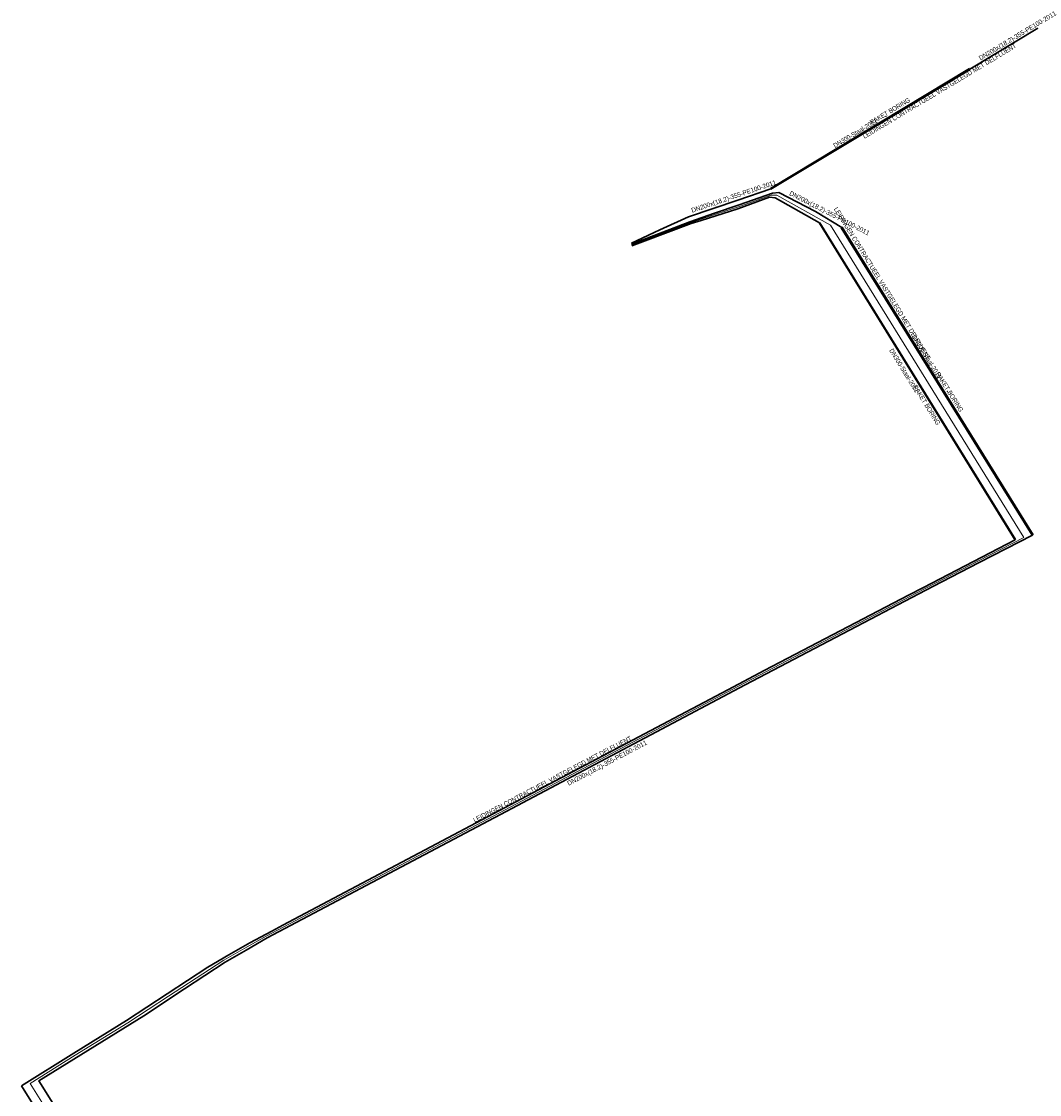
# Model space of a CAD drawing. Header units: metres. Extents: x 81574 to 81763, y 447514 to 447966.
# Tile 2 of 2: x 81574 to 81763, y 447767 to 447966. Entities that reach past the tile are written whole.
import ezdxf

# ---------------------------------------------------------------- set-up
doc = ezdxf.new("R2010")
doc.units = ezdxf.units.M
doc.header["$MEASUREMENT"] = 0
doc.linetypes.add('DGN Style 3', pattern=[8944.728259, 6389.091613, -2555.636645])
doc.linetypes.add('DGN Style 4', pattern=[10228.935673, 5111.273291, -2555.636645, 6.389092, -2555.636645])
for name, color, linetype, lineweight in [('Ebene 1', 7, 'Continuous', 0), ('Ebene 2', 7, 'Continuous', 0), ('Ebene 23', 7, 'Continuous', 0), ('Ebene 3', 7, 'Continuous', 0), ('Ebene 39', 7, 'Continuous', 0)]:
    doc.layers.add(name, color=color, linetype=linetype, lineweight=lineweight)
doc.styles.add('Style-Arial', font='arial.ttf')
doc.styles.add('Style-dinfont', font='dinfont.shx')
doc.styles.add('Style-WORKING', font='WORKING.shx')

msp = doc.modelspace()

# ---------------------------------------------------------------- linework, layer by layer
at = {"layer": 'Ebene 1', "color": 7, "linetype": 'DGN Style 4', "lineweight": 0, "flags": 128}
for points in [[(81749.69, 447956.73), (81762.31, 447964.32)], [(81712.83, 447934.58), (81749.69, 447956.73)], [(81687.03, 447924.53), (81692.33, 447926.97), (81697.63, 447929.41), (81706.75, 447932.48), (81712.83, 447934.58)], [(81723.93, 447927.83), (81723.93, 447927.83), (81713.99, 447933.4), (81712.89, 447933.4), (81712.89, 447933.4), (81707.07, 447931.32), (81702.48, 447929.79), (81698.04, 447928.33), (81692.54, 447926.25), (81687.07, 447924.17)], [(81759.71, 447870.02), (81723.93, 447927.83)], [(81580.15, 447761.87), (81575.73, 447768.94), (81584.09, 447774.13), (81593.81, 447780.17), (81601.37, 447785.1), (81608.91, 447790.05), (81611.62, 447791.73), (81615.5, 447793.98), (81619.43, 447796.18), (81663.68, 447819.61), (81707.94, 447843.04), (81741.41, 447860.55), (81751.28, 447865.66), (81759.71, 447870.02)]]:
    msp.add_lwpolyline(points, dxfattribs=at)
at = {"layer": 'Ebene 2', "color": 1, "linetype": 'Continuous', "lineweight": 30, "flags": 128}
for points in [[(81749.69, 447956.73), (81762.31, 447964.32)], [(81712.83, 447934.58), (81749.69, 447956.73)], [(81687.03, 447924.53), (81692.33, 447926.97), (81697.63, 447929.41), (81706.75, 447932.48), (81712.83, 447934.58)], [(81725.98, 447927.41), (81725.98, 447927.41), (81721.13, 447930.38), (81714.32, 447933.88), (81713.18, 447933.79), (81706.97, 447931.6), (81702.4, 447930.04), (81697.84, 447928.48), (81687.03, 447924.3)], [(81761.31, 447870.47), (81725.98, 447927.41)], [(81581.76, 447762.32), (81577.33, 447769.39), (81596.77, 447781.46), (81604.3, 447786.42), (81611.83, 447791.38), (81615.71, 447793.62), (81619.59, 447795.87), (81663.85, 447819.3), (81708.1, 447842.73), (81724.84, 447851.48), (81741.57, 447860.24), (81744.51, 447861.77), (81751.44, 447865.36), (81761.31, 447870.47), (81761.31, 447870.47)]]:
    msp.add_lwpolyline(points, dxfattribs=at)
at = {"layer": 'Ebene 23', "lineweight": 30}
for p, q in [((81712.78, 447934.66), (81749.64, 447956.82)), ((81712.88, 447934.49), (81749.74, 447956.65)), ((81726.06, 447927.46), (81761.39, 447870.53)), ((81725.9, 447927.36), (81761.23, 447870.42))]:
    msp.add_line(p, q, dxfattribs=at)
at = {"layer": 'Ebene 23', "lineweight": 0}
for p, q in [((81721.79, 447928.19), (81758.02, 447869.52)), ((81721.96, 447928.3), (81758.19, 447869.63))]:
    msp.add_line(p, q, dxfattribs=at)
at = {"layer": 'Ebene 3', "color": 5, "linetype": 'DGN Style 3', "lineweight": 30, "flags": 128}
for points in [[(81721.88, 447928.25), (81721.88, 447928.25), (81713.65, 447932.91), (81712.61, 447933), (81706.75, 447930.88), (81699.97, 447928.72), (81698.11, 447928.13), (81689.57, 447924.96), (81687.11, 447924.04)], [(81758.11, 447869.57), (81721.88, 447928.25)], [(81578.55, 447761.42), (81574.13, 447768.49), (81583.84, 447774.53), (81593.56, 447780.56), (81601.09, 447785.52), (81608.63, 447790.48), (81612.51, 447792.72), (81616.39, 447794.97), (81620.48, 447797.14), (81622.49, 447798.2), (81673.02, 447824.95), (81704.9, 447841.83), (81711.77, 447845.42), (81738.36, 447859.34), (81741.11, 447860.77), (81758.11, 447869.57), (81758.11, 447869.57)]]:
    msp.add_lwpolyline(points, dxfattribs=at)
at = {"layer": 'Ebene 39', "color": 7, "linetype": 'Continuous', "lineweight": 0}
for p in [(81734.2, 447948), (81731.31, 447945.57), (81726.06, 447927.46), (81741.95, 447895.8), (81745.5, 447897.07), (81673.02, 447824.95)]:
    msp.add_point(p, dxfattribs=at)

# ---------------------------------------------------------------- texts
at = {"layer": 'Ebene 2', "color": 7, "linetype": 'Continuous', "lineweight": 0, "char_height": 0.87, "line_spacing_factor": 0.6, "style": 'Style-Arial'}
for insert, attachment_point, rotation in [((81751.23, 447959.06), 1, 31.012), ((81698.39, 447929.89), 7, 18.602), ((81716.07, 447933.22), 7, 332.7718), ((81675.04, 447824.8), 1, 27.8969)]:
    msp.add_mtext('\\H1x;\\W0.770115;DN200x(18.2)-355-PE100-2011', dxfattribs=dict(at, insert=insert, attachment_point=attachment_point, rotation=rotation))
at = {"layer": 'Ebene 23', "color": 7, "linetype": 'Continuous', "lineweight": 0, "char_height": 0.87, "line_spacing_factor": 0.6, "style": 'Style-WORKING'}
for insert, attachment_point, rotation in [((81724.75, 447942.1), 7, 31.0064), ((81738.89, 447907.19), 7, 301.82), ((81735.47, 447905.1), 1, 301.6947)]:
    msp.add_mtext('\\H1x;\\W0.770115;DN300-Staal-2011', dxfattribs=dict(at, insert=insert, attachment_point=attachment_point, rotation=rotation))
at = {"layer": 'Ebene 39', "color": 7, "linetype": 'Continuous', "lineweight": 0, "char_height": 0.87, "attachment_point": 5, "line_spacing_factor": 0.6, "style": 'Style-dinfont'}
for s, insert, rotation in [('\\H1x;\\W0.770115;LEIDINGEN CONTRACTUEEL VASTGELEGD MET DELFLUENT', (81744.07, 447952.68), 31.0561), ('\\H1x;\\W0.770115;RAKET BORING', (81734.9, 447948.95), 31.0291), ('\\H1x;\\W0.770115;LEIDINGEN CONTRACTUEEL VASTGELEGD MET DELFLUENT', (81733.47, 447917.04), 301.6306), ('\\H1x;\\W0.770115;RAKET BORING', (81745.94, 447896.95), 302.1538), ('\\H1x;\\W0.770115;RAKET BORING', (81741.7, 447894.55), 301.7094), ('\\H1x;\\W0.770115;LEIDINGEN CONTRACTUEEL VASTGELEGD MET DELFLUENT', (81672.41, 447825.26), 27.7687)]:
    msp.add_mtext(s, dxfattribs=dict(at, insert=insert, rotation=rotation))

doc.saveas('drawing.dxf')
